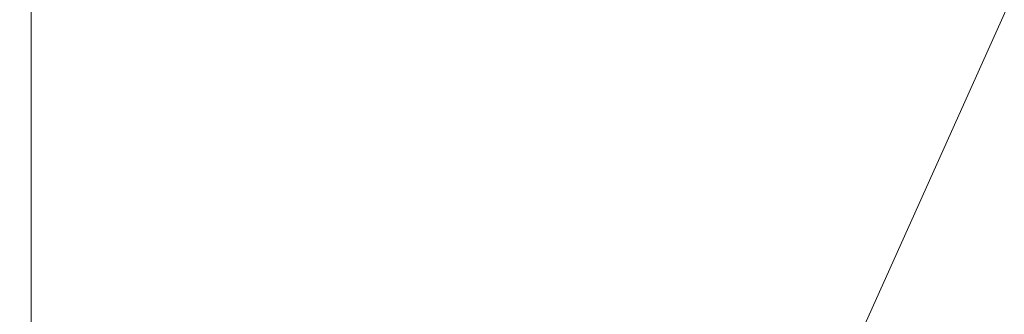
# Model space of a CAD drawing. Header units: millimetres. Extents: x -303 to 307, y -103 to 152400.
# Tile 48 of 156: x -8.6164 to -8.4635, y -41.8936 to -41.8479. Entities that reach past the tile are written whole.
import ezdxf

# ---------------------------------------------------------------- set-up
doc = ezdxf.new("R2010")
doc.units = ezdxf.units.MM
doc.layers.add('G-IMPT', color=8, linetype='Continuous')

# ---------------------------------------------------------------- blocks, each defined once
blk = doc.blocks.new('QST3190M - 3D View - _3D__dwg_Sensor Spout 190_STEP - SL021  43_2256_010Areator_STEP-564409-_3D_-16887-_3D_')
at = {"layer": 'G-IMPT', "lineweight": 5}
mesh = blk.add_polyface(dxfattribs=at)
corners = [(203.6606247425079, -41.68649529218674, 6.817661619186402), (203.7882513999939, -39.67270560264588, 6.66170956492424), (203.2769817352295, -39.71743851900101, 6.926168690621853), (204.4459147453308, -41.61779036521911, 6.973941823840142), (203.9621143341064, -41.66011608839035, 6.66170956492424), (204.1191178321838, -41.64638146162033, -7.260279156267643), (203.8908069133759, -39.16182653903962, -7.032220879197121), (204.1082536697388, -41.6473307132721, -7.032220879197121), (203.9089925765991, -41.66476242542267, -7.036644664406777), (203.7010655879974, -39.17842708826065, -7.236353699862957), (203.9185123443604, -41.66393126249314, -7.236353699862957), (203.4043540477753, -41.70891398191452, -6.775607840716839), (203.6915458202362, -39.17925825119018, -7.036644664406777), (204.1004779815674, -41.64801199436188, 5.918809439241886), (203.9265968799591, -39.6606015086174, 5.918809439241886), (204.0895593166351, -41.64896578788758, 6.147961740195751), (203.8991276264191, -39.6630087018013, 6.495500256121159), (204.0730087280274, -41.65041464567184, 6.495500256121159), (204.3036269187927, -41.63023964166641, 5.813724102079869), (203.7077693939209, -41.68237127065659, -5.864073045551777), (203.3745048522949, -39.708904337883, -5.850273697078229), (203.7759701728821, -39.67378202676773, -5.707830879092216), (204.0048079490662, -41.65638266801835, -6.861213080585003), (203.2760915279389, -39.21560686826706, -6.59675395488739), (203.4935382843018, -41.70111104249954, -6.59675395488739), (204.2465083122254, -41.63523570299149, -6.705222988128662), (204.3128560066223, -39.62680996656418, -6.50982021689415), (204.0642883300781, -39.64855645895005, 5.62259523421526), (204.5191297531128, -41.61138632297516, 5.477264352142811), (204.0111665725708, -41.65582401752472, 5.740012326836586), (204.549923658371, -41.60869299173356, 4.89886181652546), (203.8922603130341, -39.66360822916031, 4.586629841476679), (204.0661232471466, -41.65101871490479, 4.586629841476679), (204.2940163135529, -41.63107988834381, 1.763855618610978), (204.0926477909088, -39.64607659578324, 2.340546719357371), (204.2665288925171, -41.63348253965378, 2.340546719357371), (203.5562524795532, -41.69562445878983, 2.595451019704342), (203.382371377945, -39.70821851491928, 2.595451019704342), (203.8936410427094, -39.66348559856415, 2.33099217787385), (203.4373280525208, -39.70340867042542, 1.442068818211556), (203.611209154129, -41.69081915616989, 1.442068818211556), (203.679228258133, -39.68224353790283, 1.598184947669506), (204.0675221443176, -41.65089608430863, 2.33099217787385), (203.9211284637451, -39.66108294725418, 1.754301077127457), (204.0949913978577, -41.64849343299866, 1.754301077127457), (203.39710521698, -39.70692862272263, -2.586971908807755), (203.8090350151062, -41.67351007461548, -2.710106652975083), (203.6351720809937, -39.686099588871, -2.710106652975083), (204.2928354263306, -41.63118435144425, -2.397874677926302), (204.1189543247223, -39.64377386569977, -2.397874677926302), (204.0509897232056, -41.65234040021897, -2.553961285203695), (204.0914850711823, -39.64617651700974, -1.821183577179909), (204.2653480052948, -41.63358700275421, -1.821183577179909), (203.7540965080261, -41.67831537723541, -1.556724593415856), (203.6878578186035, -39.68148958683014, 3.505916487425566), (203.6200385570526, -41.69004249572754, 3.349926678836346), (203.4461574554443, -39.702636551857, 3.349926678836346), (203.7177796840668, -41.68149468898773, -2.887891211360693), (203.5438985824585, -39.69408420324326, -2.887891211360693), (203.5713860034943, -39.69168155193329, -3.464582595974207), (204.0436137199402, -39.65036866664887, -3.596351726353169), (203.944473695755, -41.66166032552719, -3.455134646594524), (204.4555253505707, -41.61695011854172, -3.719486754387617), (204.1988186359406, -41.63940968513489, 3.83801830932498), (204.0249375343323, -39.65199919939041, 3.83801830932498), (204.1877364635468, -41.64037710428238, 4.070327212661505), (203.9972684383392, -39.65442001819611, 4.418907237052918), (204.1711313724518, -41.64183050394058, 4.418907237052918), (204.4047653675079, -41.62138752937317, 3.731486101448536), (203.8530003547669, -41.66966310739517, -3.632812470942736), (204.190388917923, -39.63752424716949, -3.897271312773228), (204.3642700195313, -41.62493473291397, -3.897271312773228), (203.7464298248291, -41.67898757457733, 0.6971478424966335), (203.5725487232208, -39.69157708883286, 0.6971478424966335), (203.5450794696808, -39.69398428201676, 1.273838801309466), (204.0200323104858, -39.65243067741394, -0.3217868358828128), (204.0068790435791, -41.65620099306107, -0.5613865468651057), (204.1939134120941, -41.63983662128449, -0.3217868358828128), (204.1664441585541, -41.64223927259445, 0.2549042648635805), (203.886864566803, -39.66408058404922, -0.6455015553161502), (204.3016648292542, -41.63041223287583, -0.4900168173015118), (204.1991456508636, -41.94052684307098, -7.466657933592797), (202.5517171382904, -39.78088849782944, -7.182427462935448), (204.1037117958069, -39.64510917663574, -7.475846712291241), (203.5465692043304, -41.99761819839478, 7.353141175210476), (204.1742925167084, -39.63893222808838, 7.428435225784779), (203.3432385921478, -39.71164308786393, 7.37477639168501), (203.4332221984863, -41.2044798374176, 9.142632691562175), (205.2877056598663, -40.23917720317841, 9.235015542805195), (203.363495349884, -40.40752176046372, 9.142632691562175), (204.4040568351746, -42.1109515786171, 7.351056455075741), (203.2660267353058, -39.71839685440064, 7.156099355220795), (203.7419606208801, -39.67675695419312, 7.22511937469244), (204.0632164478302, -39.64865183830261, 7.271708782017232)]
mesh.append_faces([[corners[k] for k in face] for face in [(0, 1, 2), (3, 1, 4), (5, 6, 7), (8, 9, 10), (11, 12, 8), (13, 14, 15), (15, 16, 17), (18, 14, 13), (19, 20, 21), (22, 23, 24), (22, 25, 26), (27, 28, 29), (30, 31, 32), (33, 34, 35), (36, 37, 38), (39, 40, 41), (42, 43, 44), (45, 46, 47), (48, 49, 50), (51, 52, 53), (54, 55, 56), (57, 58, 59), (60, 61, 62), (63, 64, 65), (65, 66, 67), (68, 64, 63), (69, 70, 71), (72, 73, 74), (75, 76, 77), (78, 75, 77), (79, 80, 76), (81, 82, 83), (84, 85, 86), (87, 88, 89), (90, 91, 92), (90, 92, 93)]])
mesh = blk.add_polyface(dxfattribs=at)
corners = [(200.521626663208, -41.96111969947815, 3.490174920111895), (201.0328963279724, -41.91639132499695, 3.225716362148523), (201.1241516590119, -41.9084067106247, 3.403500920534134), (200.7216144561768, -41.94362440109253, 4.56792725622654), (200.8293658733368, -41.93419547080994, 4.399697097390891), (200.9615525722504, -41.92263185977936, 4.722780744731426), (201.071266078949, -41.91303488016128, 4.555813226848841), (200.9340833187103, -41.92503451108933, 5.299471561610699), (200.9173873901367, -41.92649699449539, -4.816041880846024), (201.0074073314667, -41.9186213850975, -4.637615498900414), (200.9799199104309, -41.92102403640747, -4.060924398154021), (201.0816397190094, -41.91212650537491, -6.136643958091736), (200.9723258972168, -41.92168715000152, -5.96942408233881), (200.5518028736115, -41.95848087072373, -5.868721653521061), (200.6831538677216, -41.94698992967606, -1.99316731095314), (200.882160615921, -41.92957638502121, -1.983612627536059), (201.0151285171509, -41.91794464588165, -1.660024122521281), (200.7194525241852, -41.94381061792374, -0.6620006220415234), (201.3219956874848, -41.89109762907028, -0.7486747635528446), (200.8107260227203, -41.93582600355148, -0.4842158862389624), (201.1591240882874, -41.90534548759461, 0.5762024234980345), (200.6745606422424, -41.94773933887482, 0.2634651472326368), (200.7832386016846, -41.93823319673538, 0.09247520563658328), (200.7808949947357, -41.93843758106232, -4.070012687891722), (200.8082007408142, -41.93604855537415, -4.643096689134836), (200.9874594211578, -42.42227432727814, 6.140394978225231), (200.5079828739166, -41.96231421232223, 5.835926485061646), (200.7264288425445, -39.43867192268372, 6.140394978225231), (200.612246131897, -41.45128072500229, -8.22253987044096), (201.6913045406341, -41.35687787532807, -7.704478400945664), (200.4940302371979, -41.46162257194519, -7.09462338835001), (200.4335869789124, -41.96882271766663, -5.128274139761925), (200.7435062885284, -39.93908650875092, -4.816041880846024), (200.6324302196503, -39.94880611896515, 4.50609787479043), (200.4777703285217, -41.9649575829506, 4.410548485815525), (200.6069593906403, -39.9510361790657, -4.068908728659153), (201.0603655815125, -41.91398867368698, 2.64902526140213), (200.8864844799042, -39.9265781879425, 2.64902526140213), (200.8185198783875, -41.9351447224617, 2.492938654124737), (200.4027022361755, -39.96890391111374, 2.33679314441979), (200.5765833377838, -41.95631439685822, 2.33679314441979), (200.8643383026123, -39.92851756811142, 3.113876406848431), (200.4136027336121, -39.96795011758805, 4.243581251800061), (200.5874838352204, -41.95536060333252, 4.243581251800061), (200.4410719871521, -39.96554746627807, 3.666890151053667), (200.6149530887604, -41.95295341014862, 3.666890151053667), (200.5367420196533, -39.95717679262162, -2.569858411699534), (200.7106231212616, -41.94458727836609, -2.569858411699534), (200.6250360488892, -39.94945106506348, -0.2364667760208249), (200.5232435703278, -39.95835767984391, 1.900049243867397), (200.6843347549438, -41.94688546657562, 2.16856298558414), (200.7116041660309, -41.94450098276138, 1.596069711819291), (200.8072196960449, -39.9335136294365, 1.456670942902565), (201.2265981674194, -41.89944559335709, 1.329685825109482), (200.9262712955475, -41.92572033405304, 2.324708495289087), (200.5104536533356, -39.95947952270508, 2.16856298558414), (200.619513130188, -41.95255826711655, 1.4187130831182), (200.9577373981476, -39.92034673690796, 1.153826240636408), (201.1372322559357, -41.90726215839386, 1.035922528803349), (200.5006795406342, -39.96033339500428, 0.2634651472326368), (200.6005280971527, -39.95159482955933, -1.815382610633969), (200.774409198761, -41.9390053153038, -1.815382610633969), (201.1228799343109, -41.90851571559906, -1.82825413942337), (200.7082795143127, -39.94217044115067, -1.983612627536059), (200.9096298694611, -41.92717373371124, -2.560303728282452), (200.3210938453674, -39.97604373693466, -6.074817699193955), (201.8327929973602, -42.14755454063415, -6.837583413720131), (200.7584218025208, -42.24154862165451, -6.240358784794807), (199.7800294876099, -40.72103369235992, 7.780637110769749), (201.3585668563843, -42.38980901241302, 8.531092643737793), (201.2714173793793, -41.39361255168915, 8.531092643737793), (201.6275911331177, -41.36245075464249, 7.677983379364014), (200.4352583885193, -42.4705862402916, 7.002573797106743), (200.2177934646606, -39.98508206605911, 7.002573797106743)]
mesh.append_faces([[corners[k] for k in face] for face in [(0, 1, 2), (3, 4, 5), (5, 4, 6), (7, 5, 6), (8, 9, 10), (11, 12, 13), (14, 15, 16), (17, 18, 19), (20, 21, 22), (23, 24, 8), (23, 8, 10), (25, 26, 27), (28, 29, 30), (31, 32, 8), (33, 34, 3), (33, 3, 5), (35, 24, 23), (36, 37, 38), (38, 39, 40), (0, 41, 1), (33, 6, 4), (42, 4, 43), (2, 44, 45), (14, 46, 47), (48, 22, 19), (49, 50, 51), (52, 51, 53), (54, 50, 55), (56, 57, 58), (20, 59, 21), (16, 60, 61), (62, 15, 63), (64, 63, 15), (65, 66, 67), (68, 69, 70), (71, 72, 73)]])
mesh = blk.add_polyface(dxfattribs=at)
corners = [(200.3591184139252, -42.47054082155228, 5.751765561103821), (200.3336112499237, -42.27871477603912, 5.933984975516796), (200.0995775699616, -39.49351505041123, 5.733423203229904), (199.9331451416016, -40.00998516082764, 5.597891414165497), (200.1746093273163, -42.47668597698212, 5.614315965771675), (200.2343803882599, -41.98624988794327, -5.133755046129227), (200.0845893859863, -39.99673651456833, -5.639010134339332), (200.2584523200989, -41.98414700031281, -5.639010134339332), (200.4609835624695, -41.96642460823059, -5.703332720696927), (200.2871932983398, -39.97900958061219, -5.704964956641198), (200.4335869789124, -41.96882271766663, -5.128274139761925), (200.9723258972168, -41.92168715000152, -5.96942408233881), (200.4158373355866, -41.97037603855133, 3.659667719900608), (200.2419562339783, -39.98297009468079, 3.659667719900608), (200.172029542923, -41.99170467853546, 3.502318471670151), (200.2198100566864, -39.98490493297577, 4.124518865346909), (200.3883499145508, -41.9727786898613, 4.236358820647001), (199.8770802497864, -42.01751160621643, 4.500817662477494), (200.0408965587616, -40.00055623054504, 5.42966210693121), (200.4228136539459, -41.96976742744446, 5.563930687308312), (200.1828755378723, -41.9907554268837, 5.409077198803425), (200.8082007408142, -41.93604855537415, -4.643096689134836), (200.1505373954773, -39.99096833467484, -4.955328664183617), (200.3244003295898, -41.97837427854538, -4.955328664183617), (200.269443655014, -41.98318412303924, -3.801946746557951), (200.6069593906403, -39.9510361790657, -4.068908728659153), (200.7808949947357, -41.93843758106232, -4.070012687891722), (200.5143959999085, -41.96175101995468, 1.588643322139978), (199.8567326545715, -40.01667079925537, 1.276411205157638), (200.0306137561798, -42.00408128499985, 1.276411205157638), (200.4869267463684, -41.96415821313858, 2.165334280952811), (200.3405148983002, -39.97434507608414, 1.588643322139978), (199.8914325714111, -40.01363682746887, 2.601252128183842), (200.0653136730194, -42.00104277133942, 2.601252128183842), (200.5765833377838, -41.95631439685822, 2.33679314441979), (200.279780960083, -41.9822802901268, 3.334088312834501), (200.3477455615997, -39.9737137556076, 3.490174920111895), (200.521626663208, -41.96111969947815, 3.490174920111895), (200.6149530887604, -41.95295341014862, 3.666890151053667), (200.4136027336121, -39.96795011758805, 4.243581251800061), (200.5874838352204, -41.95536060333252, 4.243581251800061), (200.329923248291, -41.9778928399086, -3.04575993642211), (200.6398425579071, -39.94815663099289, -2.733527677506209), (200.8137236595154, -41.93556711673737, -2.733527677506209), (200.3574106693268, -41.97549018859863, -3.622451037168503), (200.1560603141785, -39.99048235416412, -3.04575993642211), (200.8686803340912, -41.9307572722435, -3.886909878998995), (200.1835295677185, -39.98807970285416, -3.622451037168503), (200.7106231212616, -41.94458727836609, -2.569858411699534), (200.0529597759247, -39.99950251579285, -2.882090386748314), (200.226840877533, -41.98691300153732, -2.882090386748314), (200.1718842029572, -41.99171830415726, -1.728708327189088), (200.5092727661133, -39.95957944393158, -1.99316731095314), (200.6831538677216, -41.94698992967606, -1.99316731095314), (200.1349315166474, -41.99495211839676, 1.105975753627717), (200.4456320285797, -39.96514778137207, 1.4187130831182), (200.619513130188, -41.95255826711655, 1.4187130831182), (199.9768016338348, -40.00616544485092, 0.7756344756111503), (200.2669910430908, -41.98339759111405, 0.4742835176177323), (200.6745606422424, -41.94773933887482, 0.2634651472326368), (200.5006795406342, -39.96033339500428, 0.2634651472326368), (200.0736888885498, -42.00031152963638, 0.3492837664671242), (200.4110774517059, -39.96817266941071, 0.08482478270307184), (200.5849403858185, -41.95557861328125, 0.08482478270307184), (200.3679841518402, -41.97456364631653, -0.6496236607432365), (200.6124278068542, -41.95317596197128, -0.4918662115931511), (200.438546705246, -39.96577001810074, -0.4918662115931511), (199.9547644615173, -40.00809574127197, -0.8040983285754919), (200.1286273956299, -41.99550168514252, -0.8040983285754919), (200.774409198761, -41.9390053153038, -1.815382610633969), (200.089276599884, -39.99632774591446, -1.550923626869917), (200.2631395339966, -41.98373368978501, -1.550923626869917), (200.4763895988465, -41.96508021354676, -0.8188741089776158), (200.2356702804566, -41.9861408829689, -0.9742326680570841), (200.0617891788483, -39.99873039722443, -0.9742326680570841), (200.5455895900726, -39.9564046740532, -0.6620006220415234), (200.7194525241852, -41.94381061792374, -0.6620006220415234), (200.0708365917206, -39.99794011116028, -5.842912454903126), (200.5324181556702, -42.26132394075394, -6.060519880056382), (199.7960168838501, -42.32575042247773, -5.474526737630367), (200.3210938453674, -39.97604373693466, -6.074817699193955), (200.7584218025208, -42.24154862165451, -6.240358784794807), (200.1335871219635, -39.99244898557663, 5.933984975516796), (200.8749844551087, -42.30083824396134, 6.295305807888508), (199.9369058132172, -42.51418823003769, 7.780637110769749), (201.3585668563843, -42.38980901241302, 8.531092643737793), (199.7800294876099, -40.72103369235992, 7.780637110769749)]
mesh.append_faces([[corners[k] for k in face] for face in [(0, 1, 2), (0, 3, 4), (5, 6, 7), (8, 9, 10), (11, 9, 8), (12, 13, 14), (15, 12, 16), (17, 15, 16), (18, 19, 20), (21, 22, 23), (24, 25, 26), (27, 28, 29), (30, 31, 27), (32, 33, 34), (35, 36, 37), (38, 39, 40), (41, 42, 43), (44, 45, 41), (46, 47, 44), (48, 49, 50), (51, 52, 53), (54, 55, 56), (57, 54, 58), (58, 59, 60), (61, 62, 63), (64, 65, 66), (64, 67, 68), (63, 66, 65), (69, 70, 71), (72, 73, 74), (72, 75, 76), (71, 74, 73), (77, 78, 79), (80, 81, 78), (82, 1, 83), (84, 85, 86)]])
mesh = blk.add_polyface(dxfattribs=at)
corners = [(203.9028337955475, -40.36033623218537, -8.455987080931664), (206.1633244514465, -40.16256941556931, -9.142632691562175), (204.2391141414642, -40.33091851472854, -9.235015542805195), (205.8472826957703, -40.99327815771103, -8.2625214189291), (203.8599766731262, -39.66643327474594, -8.281893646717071), (204.505849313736, -41.110635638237, -8.31851477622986), (204.6501173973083, -41.59992263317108, 6.984447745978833), (204.4762544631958, -39.61251668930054, 6.984447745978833), (204.4614116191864, -39.61381566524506, 7.29597544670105), (204.43103556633, -41.61909388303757, 7.286277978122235), (204.2571544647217, -39.6316833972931, 7.286277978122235), (204.2720336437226, -39.63037987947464, 6.973941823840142), (204.3542597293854, -41.62580677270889, -6.873452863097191), (204.2428566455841, -39.63293241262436, -6.833131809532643), (204.4181729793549, -39.61759904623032, -6.71998862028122), (204.6654507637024, -39.59596155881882, 6.661592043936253), (204.556790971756, -41.60808892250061, 6.80773251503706), (204.3829098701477, -39.62068297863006, 6.80773251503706), (204.3036269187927, -41.63023964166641, 5.813724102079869), (204.4378665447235, -39.6158731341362, 5.654350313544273), (203.9265968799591, -39.6606015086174, 5.918809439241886), (204.4840119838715, -39.61183540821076, -5.966582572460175), (204.6578930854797, -41.59924589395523, -5.966582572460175), (204.4992000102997, -39.61050918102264, -6.285262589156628), (204.4611209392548, -41.61645959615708, -5.972289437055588), (204.2872398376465, -39.6290491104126, -5.972289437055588), (204.3128560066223, -39.62680996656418, -6.50982021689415), (204.3638339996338, -39.62234984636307, 5.154906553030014), (204.3760425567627, -39.62128250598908, 4.89886181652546), (204.549923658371, -41.60869299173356, 4.89886181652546), (204.5191297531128, -41.61138632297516, 5.477264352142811), (204.3485733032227, -39.62368515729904, 5.475553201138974), (204.0642883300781, -39.64855645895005, 5.62259523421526), (203.8922603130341, -39.66360822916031, 4.586629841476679), (204.0889597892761, -39.6463990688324, -5.644728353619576), (204.5544473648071, -41.60829330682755, -5.795574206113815), (204.3805844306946, -39.620887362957, -5.795574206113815), (204.334348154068, -39.62492963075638, 2.496536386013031), (204.5764482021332, -39.603750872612, 2.652778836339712), (204.7503293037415, -41.59115681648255, 2.652778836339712), (204.2665288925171, -41.63348253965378, 2.340546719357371), (204.0926477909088, -39.64607659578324, 2.340546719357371), (204.1201352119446, -39.64366940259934, 1.763855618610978), (204.8052678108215, -41.58635151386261, 1.499396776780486), (204.631404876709, -39.59894102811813, 1.499396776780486), (204.2904918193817, -39.62876751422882, -1.811628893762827), (204.5333549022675, -39.60752062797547, -1.654881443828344), (204.6533693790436, -41.59964103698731, -1.57076650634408), (204.3179610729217, -39.62636486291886, -2.38831999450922), (204.49184217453, -41.6137708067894, -2.38831999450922), (204.2266149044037, -39.63435401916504, 2.664766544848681), (204.6425778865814, -41.60058574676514, 2.821008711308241), (204.4686967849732, -39.61317526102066, 2.821008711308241), (204.4466414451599, -39.61510555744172, 3.283993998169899), (204.4005868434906, -41.62175542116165, -2.566104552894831), (204.2267057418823, -39.63434947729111, -2.566104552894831), (204.7379754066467, -39.58961656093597, -2.830563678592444), (204.0436137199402, -39.65036866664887, -3.596351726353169), (204.4555253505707, -41.61695011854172, -3.719486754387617), (204.2816624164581, -39.62953963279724, -3.719486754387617), (204.4047653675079, -41.62138752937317, 3.731486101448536), (204.5324828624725, -39.60759329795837, 3.575484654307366), (204.0249375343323, -39.65199919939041, 3.83801830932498), (204.3642700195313, -41.62493473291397, -3.897271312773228), (204.190388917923, -39.63752424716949, -3.897271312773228), (204.2178763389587, -39.63512159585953, -4.473962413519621), (204.4022037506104, -39.6189934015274, -4.156230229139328), (204.3894138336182, -39.62011524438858, -3.887716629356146), (204.5632767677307, -41.60752118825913, -3.887716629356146), (204.5907641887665, -41.60511853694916, -4.464407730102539), (204.4168830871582, -39.61770805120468, -4.464407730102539), (204.0288617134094, -39.65165401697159, 1.586071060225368), (204.5401313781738, -39.60692564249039, 1.321612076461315), (204.2027428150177, -41.63906450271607, 1.586071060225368), (204.0838183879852, -39.64684871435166, 0.4326888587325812), (204.2576994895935, -41.6342546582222, 0.4326888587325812), (204.3257185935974, -39.62568358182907, 0.5888049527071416), (204.5676187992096, -39.60452299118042, 0.7449210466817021), (204.4995996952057, -41.61309406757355, 0.5888049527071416), (204.1827404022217, -39.63819190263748, -1.643398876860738), (204.35662150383, -41.62560238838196, -1.643398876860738), (204.4256216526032, -39.61694501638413, -1.486651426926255), (204.3016648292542, -41.63041223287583, -0.4900168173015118), (204.1277837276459, -39.64300174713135, -0.4900168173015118), (204.6390533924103, -39.59827337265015, -0.754475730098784), (204.4334700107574, -39.61625919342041, 0.4205750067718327), (204.6073511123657, -41.60366513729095, 0.4205750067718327), (204.1915698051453, -39.63741978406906, 0.2644589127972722), (204.219057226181, -39.6350171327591, -0.3122321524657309), (204.3929201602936, -41.62242761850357, -0.3122321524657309), (203.4332221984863, -41.2044798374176, 9.142632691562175), (205.1967955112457, -41.05018783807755, 9.24279406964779), (205.2877056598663, -40.23917720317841, 9.235015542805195), (204.4040568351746, -42.1109515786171, 7.351056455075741), (204.0632164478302, -39.64865183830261, 7.271708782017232)]
mesh.append_faces([[corners[k] for k in face] for face in [(0, 1, 2), (3, 4, 5), (6, 7, 8), (9, 10, 11), (12, 13, 14), (15, 16, 17), (18, 19, 20), (21, 22, 23), (24, 25, 26), (27, 28, 29), (27, 30, 31), (32, 31, 30), (28, 33, 29), (34, 35, 36), (37, 38, 39), (37, 40, 41), (42, 43, 44), (45, 46, 47), (48, 45, 49), (50, 51, 52), (52, 51, 53), (54, 55, 56), (57, 58, 59), (60, 61, 62), (63, 64, 65), (66, 67, 68), (66, 69, 70), (71, 72, 73), (74, 75, 76), (77, 76, 78), (79, 80, 81), (82, 83, 84), (85, 86, 87), (88, 87, 89), (90, 91, 92), (93, 94, 10)]])
mesh = blk.add_polyface(dxfattribs=at)
corners = [(204.7151933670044, -41.59423166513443, 5.483342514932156), (205.0955298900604, -41.56095335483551, 5.966582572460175), (204.6117476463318, -41.60328361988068, 5.654350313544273), (204.5920359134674, -41.60500499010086, -6.71998862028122), (205.3075263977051, -41.54240888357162, -6.973941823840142), (204.6853805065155, -41.59683870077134, -6.543273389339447), (204.9405066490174, -41.57451993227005, 0.754475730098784), (204.9130192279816, -41.57692258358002, 1.331166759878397), (204.7140124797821, -41.59433612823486, 1.321612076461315), (204.69748005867, -41.59578044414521, -3.56334110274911), (204.8052314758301, -41.58635605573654, -3.731571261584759), (204.9393257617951, -41.57462439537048, -3.407254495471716), (205.0394104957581, -41.56586312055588, -1.321612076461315), (204.8404037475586, -41.58327666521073, -1.331166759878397), (204.6533693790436, -41.59964103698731, -1.57076650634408), (204.904189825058, -41.57769470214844, -0.5766910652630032), (204.8129344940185, -41.58567931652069, -0.754475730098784), (204.6150904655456, -41.60298839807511, 3.397699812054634), (205.1901462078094, -41.55267806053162, 3.887716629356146), (204.7063639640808, -41.59500378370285, 3.575484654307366), (204.505849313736, -41.110635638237, -8.31851477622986), (204.5566274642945, -42.1100114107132, -9.24279406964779), (204.4694779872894, -41.11381949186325, -9.24279406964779), (204.592998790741, -42.10683209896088, -8.31851477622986), (203.8599766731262, -39.66643327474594, -8.281893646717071), (203.8189908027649, -41.17072917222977, 8.2625214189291), (205.1604241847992, -41.05336714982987, 8.31851477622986), (205.1967955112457, -41.05018783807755, 9.24279406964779), (204.43103556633, -41.61909388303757, 7.286277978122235), (204.2720336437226, -39.63037987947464, 6.973941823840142), (204.4459147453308, -41.61779036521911, 6.973941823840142), (204.1082536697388, -41.6473307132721, -7.032220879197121), (204.2428566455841, -39.63293241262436, -6.833131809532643), (204.3542597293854, -41.62580677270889, -6.873452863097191), (204.4181729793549, -39.61759904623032, -6.71998862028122), (204.0730087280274, -41.65041464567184, 6.495500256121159), (204.3829098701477, -39.62068297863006, 6.80773251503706), (204.556790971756, -41.60808892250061, 6.80773251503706), (204.3036269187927, -41.63023964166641, 5.813724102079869), (204.4378665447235, -39.6158731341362, 5.654350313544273), (204.4611209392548, -41.61645959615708, -5.972289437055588), (204.3128560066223, -39.62680996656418, -6.50982021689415), (204.4885901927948, -41.61405694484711, -6.548980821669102), (203.9498512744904, -41.66118797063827, -5.707830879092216), (204.2872398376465, -39.6290491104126, -5.972289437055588), (204.2465083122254, -41.63523570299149, -6.705222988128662), (204.0157084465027, -41.65542887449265, -4.95442426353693), (204.3256277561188, -39.62569266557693, -4.64219257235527), (204.4994906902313, -41.61310315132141, -4.64219257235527), (204.0889597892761, -39.6463990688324, -5.644728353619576), (204.043159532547, -41.65302622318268, -5.530649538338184), (204.5544473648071, -41.60829330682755, -5.795574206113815), (204.334348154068, -39.62492963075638, 2.496536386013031), (204.7503293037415, -41.59115681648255, 2.652778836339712), (204.2665288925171, -41.63348253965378, 2.340546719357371), (204.1201352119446, -39.64366940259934, 1.763855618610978), (204.2940163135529, -41.63107988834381, 1.763855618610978), (204.8052678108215, -41.58635151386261, 1.499396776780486), (204.2653480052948, -41.63358700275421, -1.821183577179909), (204.1189543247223, -39.64377386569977, -2.397874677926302), (204.2928354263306, -41.63118435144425, -2.397874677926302), (204.49184217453, -41.6137708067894, -2.38831999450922), (204.2904918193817, -39.62876751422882, -1.811628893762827), (204.46437292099, -41.61617345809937, -1.811628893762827), (204.2266149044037, -39.63435401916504, 2.664766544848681), (204.1587774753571, -41.64291146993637, 2.508776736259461), (204.6425778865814, -41.60058574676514, 2.821008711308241), (204.1038208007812, -41.64771677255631, 3.662158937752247), (204.4466414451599, -39.61510555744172, 3.283993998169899), (204.1587229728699, -41.64291601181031, -2.722191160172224), (204.2267057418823, -39.63434947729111, -2.566104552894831), (204.4005868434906, -41.62175542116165, -2.566104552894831), (204.1711313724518, -41.64183050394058, 4.418907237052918), (204.4775261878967, -39.61240314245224, 4.728866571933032), (204.651407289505, -41.59981362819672, 4.728866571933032), (204.3642700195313, -41.62493473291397, -3.897271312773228), (204.2178763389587, -39.63512159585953, -4.473962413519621), (204.391757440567, -41.62252753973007, -4.473962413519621), (204.3257185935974, -39.62568358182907, 0.5888049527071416), (204.2576994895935, -41.6342546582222, 0.4326888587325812), (204.4995996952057, -41.61309406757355, 0.5888049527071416), (204.1915698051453, -39.63741978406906, 0.2644589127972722), (204.6073511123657, -41.60366513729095, 0.4205750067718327), (204.3654509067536, -41.62483026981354, 0.2644589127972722), (204.3929201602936, -41.62242761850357, -0.3122321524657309), (204.1991456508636, -41.94052684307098, -7.466657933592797), (204.1037117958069, -39.64510917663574, -7.475846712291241), (205.4271593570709, -41.83308881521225, -7.481510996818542), (205.3098336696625, -41.84335345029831, 7.470247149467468), (204.1742925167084, -39.63893222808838, 7.428435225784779), (204.3854533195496, -41.99371218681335, 7.469179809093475), (204.2391141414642, -40.33091851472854, -9.235015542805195), (204.3959904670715, -42.12406851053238, -9.235015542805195), (204.2571544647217, -39.6316833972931, 7.286277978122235), (204.4040568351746, -42.1109515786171, 7.351056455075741)]
mesh.append_faces([[corners[k] for k in face] for face in [(0, 1, 2), (3, 4, 5), (6, 7, 8), (9, 10, 11), (12, 13, 14), (15, 16, 13), (17, 18, 19), (20, 21, 22), (23, 20, 24), (25, 26, 27), (28, 29, 30), (31, 32, 33), (33, 34, 3), (35, 36, 37), (38, 2, 39), (40, 41, 42), (43, 44, 40), (45, 42, 41), (46, 47, 48), (49, 50, 51), (52, 53, 54), (55, 56, 57), (58, 59, 60), (61, 62, 63), (64, 65, 66), (67, 68, 17), (69, 70, 71), (72, 73, 74), (75, 76, 77), (78, 79, 80), (81, 82, 83), (84, 81, 83), (85, 86, 87), (88, 89, 90), (91, 22, 92), (93, 28, 94)]])
mesh = blk.add_polyface(dxfattribs=at)
corners = [(202.3610311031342, -40.45162789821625, 8.626320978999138), (203.6986129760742, -40.33977971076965, 8.648079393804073), (203.6686184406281, -40.33722717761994, 8.888830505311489), (202.0499309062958, -40.5224447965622, -8.051747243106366), (203.9028337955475, -40.36033623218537, -8.455987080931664), (204.2391141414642, -40.33091851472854, -9.235015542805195), (203.4508628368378, -41.70484446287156, 6.926168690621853), (203.2769817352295, -39.71743851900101, 6.926168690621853), (203.2660267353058, -39.71839685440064, 7.156099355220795), (203.4212861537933, -39.70481210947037, 6.626532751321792), (203.3615514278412, -41.71266102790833, 6.747371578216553), (203.1876703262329, -39.72525054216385, 6.747371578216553), (203.1477563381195, -39.72874324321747, 5.418072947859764), (203.1752255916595, -39.7263405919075, 4.841382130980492), (203.3216374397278, -41.71615372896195, 5.418072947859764), (202.9327440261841, -39.74755568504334, 4.68488703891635), (203.3491066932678, -41.71374653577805, 4.841382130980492), (203.3535032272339, -39.71074379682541, 5.427780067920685), (203.8373036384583, -39.66841807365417, 5.740012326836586), (203.5273843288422, -41.69814974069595, 5.427780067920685), (203.5441892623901, -41.69668271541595, 5.075126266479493), (203.3809906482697, -39.70833660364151, 4.851088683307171), (203.6000179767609, -41.69179565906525, -5.695843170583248), (203.6701808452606, -39.68303836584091, -5.538338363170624), (203.3745048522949, -39.708904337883, -5.850273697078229), (203.1294798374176, -39.73034198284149, -4.698450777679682), (203.6428205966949, -39.68543193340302, -4.963979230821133), (203.3033609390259, -41.71775246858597, -4.698450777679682), (203.1404893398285, -39.72937910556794, 2.439334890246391), (203.382371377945, -39.70821851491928, 2.595451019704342), (203.5562524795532, -41.69562445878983, 2.595451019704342), (203.611209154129, -41.69081915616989, 1.442068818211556), (203.4373280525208, -39.70340867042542, 1.442068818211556), (202.9260583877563, -39.74813704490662, 1.706527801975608), (203.5474230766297, -41.69639657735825, 0.6875931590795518), (203.3460727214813, -39.71139328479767, 1.264284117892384), (203.3735419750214, -39.7089906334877, 0.6875931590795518), (203.1326228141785, -39.73006492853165, 0.5321083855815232), (203.3065039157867, -41.71747541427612, 0.5321083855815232), (202.9337250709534, -39.74746938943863, -0.5473446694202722), (203.4449947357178, -39.70274101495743, -0.8118036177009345), (203.1075880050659, -41.7348798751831, -0.5473446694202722), (203.4044812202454, -41.70890489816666, -1.544581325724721), (203.4724639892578, -39.70033382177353, -1.388494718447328), (202.9886817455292, -39.74265954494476, -1.700726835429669), (203.6188576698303, -41.69014695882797, -0.8118036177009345), (203.2702960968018, -41.72064110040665, -1.868956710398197), (203.1239024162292, -39.73083250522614, -2.44564781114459), (203.1092230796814, -39.73211331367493, -2.13747045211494), (203.0964149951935, -39.7332351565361, -1.868956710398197), (203.2977653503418, -41.71823844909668, -2.44564781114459), (203.39710521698, -39.70692862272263, -2.586971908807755), (203.5122326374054, -41.69947596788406, -1.71281120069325), (203.5802154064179, -39.69090943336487, -1.556724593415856), (203.6475078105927, -41.68763984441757, 2.773235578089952), (203.5744381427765, -39.69141358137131, 2.721092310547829), (203.4461574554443, -39.702636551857, 3.349926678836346), (203.2746199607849, -39.71764290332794, 2.763680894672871), (203.0327379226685, -39.73880803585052, 2.607565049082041), (203.206600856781, -41.72621397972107, 2.607565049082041), (203.2471507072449, -39.72004555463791, 3.340371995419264), (203.4210318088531, -41.70745604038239, 3.340371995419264), (203.7452489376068, -41.67908749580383, -3.464582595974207), (203.5713860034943, -39.69168155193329, -3.464582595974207), (203.0875855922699, -39.73400727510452, -3.776814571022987), (203.2065100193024, -41.72622306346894, -2.623432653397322), (203.0326289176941, -39.73881711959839, -2.623432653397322), (203.5438985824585, -39.69408420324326, -2.887891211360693), (203.0404954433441, -39.73812675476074, 4.516657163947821), (203.2861018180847, -39.716639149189, 4.675172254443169), (203.459982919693, -41.70404963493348, 4.675172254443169), (203.3411493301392, -39.7118247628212, 3.51992447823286), (203.5150304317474, -41.69923070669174, 3.51992447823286), (203.5801064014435, -39.69091851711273, 3.674146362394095), (203.1953370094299, -39.72457834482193, -3.945044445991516), (203.6791374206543, -39.6822526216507, -3.632812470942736), (203.3692181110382, -41.7119888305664, -3.945044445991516), (203.2110155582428, -39.72321124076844, -4.273986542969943), (203.3966873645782, -41.70958617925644, -4.52173554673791), (203.2228244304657, -39.72217569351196, -4.52173554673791), (203.4424512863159, -39.70295902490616, -4.635348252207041), (203.4812933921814, -39.69956170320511, 0.5193631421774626), (203.6551744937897, -41.68697218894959, 0.5193631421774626), (203.2403742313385, -39.72064054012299, 0.3638784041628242), (202.9975111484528, -39.74188742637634, 0.2071310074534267), (203.4142553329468, -41.70804648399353, 0.3638784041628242), (203.7101311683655, -41.68216234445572, -0.6340189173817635), (203.5362500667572, -39.69475640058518, -0.6340189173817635), (203.0249804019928, -39.73948477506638, -0.3695600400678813), (203.1736086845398, -42.09973769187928, 7.282199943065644), (203.3432385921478, -39.71164308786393, 7.37477639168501), (203.0089385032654, -39.74088821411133, 7.270329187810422)]
mesh.append_faces([[corners[k] for k in face] for face in [(0, 1, 2), (3, 4, 5), (6, 7, 8), (9, 10, 11), (12, 13, 14), (15, 16, 13), (17, 18, 19), (20, 21, 17), (22, 23, 24), (25, 26, 27), (28, 29, 30), (31, 32, 33), (34, 35, 36), (36, 37, 38), (39, 40, 41), (42, 43, 44), (45, 40, 43), (46, 47, 48), (46, 48, 49), (47, 50, 51), (52, 49, 53), (54, 55, 56), (57, 58, 59), (60, 57, 61), (62, 63, 64), (65, 66, 67), (68, 69, 70), (71, 72, 73), (74, 75, 76), (74, 76, 77), (77, 78, 79), (79, 78, 80), (81, 82, 83), (84, 83, 85), (86, 87, 88), (89, 90, 91)]])
mesh = blk.add_polyface(dxfattribs=at)
corners = [(205.2648327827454, -41.54614230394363, 6.548980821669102), (205.5069328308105, -41.52496354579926, 6.705222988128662), (205.3991814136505, -41.53439247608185, 6.873452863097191), (205.1613870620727, -41.55519425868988, 6.71998862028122), (205.2923202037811, -41.54373965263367, 5.972289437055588), (205.198975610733, -41.5519059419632, 5.795574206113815), (205.230986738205, -41.54910360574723, -5.475553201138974), (205.1416934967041, -41.55691562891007, -5.654350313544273), (205.7422564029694, -41.50437523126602, -5.740012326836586), (205.0107603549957, -41.56837023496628, -4.906651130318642), (205.2035174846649, -41.55150625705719, -4.89886181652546), (205.3976190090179, -41.53452419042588, -4.656496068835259), (205.1033055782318, -41.56027661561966, -6.984447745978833), (205.1181484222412, -41.55897763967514, -7.29597544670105), (205.3224055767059, -41.54110536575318, -7.286277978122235), (205.3075263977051, -41.54240888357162, -6.973941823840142), (205.6804324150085, -41.5097846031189, -6.495500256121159), (205.1966320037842, -41.55211032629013, -6.80773251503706), (204.9130192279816, -41.57692258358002, 1.331166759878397), (205.3968196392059, -41.53459686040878, 1.643398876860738), (205.4880749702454, -41.52661224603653, 1.821183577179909), (204.8492331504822, -41.5825045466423, 0.5766910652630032), (205.3605028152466, -41.53777163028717, 0.3122321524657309), (205.4517763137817, -41.52978701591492, 0.4900168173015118), (205.1020338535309, -41.56038562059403, -4.728866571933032), (205.2890682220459, -41.54402579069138, 1.811628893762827), (205.4768111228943, -41.52759783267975, 2.057690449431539), (205.2615808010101, -41.54642844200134, 2.38831999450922), (205.2538414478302, -41.5471051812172, -0.5888049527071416), (205.5869969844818, -41.51795997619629, -0.2549042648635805), (205.1460900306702, -41.55653411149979, -0.4205750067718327), (205.3879902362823, -41.5353689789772, -0.2644589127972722), (205.6496021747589, -41.51248247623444, -3.662158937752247), (205.1383325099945, -41.55721085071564, -3.397699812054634), (205.0470771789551, -41.56519546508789, -3.575484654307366), (205.5506801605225, -41.52113474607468, -1.586071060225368), (205.0394104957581, -41.56586312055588, -1.321612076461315), (204.9481551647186, -41.57384773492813, -1.499396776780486), (205.459424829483, -41.52911936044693, -1.763855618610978), (205.1108632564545, -41.55961350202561, -2.821008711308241), (205.3537263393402, -41.53836661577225, -2.664261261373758), (205.2459749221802, -41.54779100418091, -2.496031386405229), (204.6150904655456, -41.60298839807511, 3.397699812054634), (205.2978976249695, -41.54324913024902, 3.719486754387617), (205.6014219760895, -41.51669733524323, 3.787480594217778), (205.3891529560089, -41.53526451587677, 3.897271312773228), (205.3528542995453, -41.53844382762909, 2.566104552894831), (205.0512557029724, -41.56482757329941, 2.722106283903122), (205.3616837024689, -41.53767170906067, 4.473962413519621), (205.2539322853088, -41.54709609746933, 4.64219257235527), (204.9549134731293, -41.57325729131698, 4.796860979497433), (205.3777619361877, -41.53626372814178, 4.136685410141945), (205.1626769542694, -41.55508071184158, 4.464407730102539), (205.1901462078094, -41.55267806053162, 3.887716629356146), (205.5584740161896, -42.02236232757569, -7.262275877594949), (205.7631671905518, -42.00445371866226, 8.281893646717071), (205.4446001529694, -42.03232719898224, 9.235015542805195), (205.2475918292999, -42.04956361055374, 8.31851477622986), (205.2839631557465, -42.04637975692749, 9.24279406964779), (205.1604241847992, -41.05336714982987, 8.31851477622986), (205.6114686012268, -41.88645129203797, 7.454351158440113), (204.3854533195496, -41.99371218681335, 7.469179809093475), (205.6106692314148, -42.00538934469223, 7.336462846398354), (205.1967955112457, -41.05018783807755, 9.24279406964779), (205.4271593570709, -41.83308881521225, -7.481510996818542), (206.6410205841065, -41.72689071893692, -7.294222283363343), (204.4040568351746, -42.1109515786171, 7.351056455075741), (205.6343051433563, -41.51381778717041, 7.260279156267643), (205.8349287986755, -41.49626798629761, 7.236353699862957), (206.0288849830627, -41.98120840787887, 7.191653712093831)]
mesh.append_faces([[corners[k] for k in face] for face in [(0, 1, 2), (0, 2, 3), (4, 0, 3), (5, 4, 3), (6, 7, 8), (9, 10, 11), (12, 13, 14), (12, 14, 15), (15, 16, 17), (18, 19, 20), (21, 22, 23), (11, 24, 9), (25, 26, 27), (28, 29, 30), (29, 31, 30), (32, 33, 34), (35, 36, 37), (35, 37, 38), (39, 40, 41), (42, 43, 44), (42, 44, 45), (27, 46, 47), (48, 49, 50), (51, 48, 50), (45, 51, 52), (45, 52, 53), (54, 14, 13), (55, 56, 57), (57, 56, 58), (59, 57, 58), (60, 61, 62), (63, 58, 56), (64, 65, 54), (66, 67, 62), (62, 67, 68), (62, 68, 69)]])
mesh = blk.add_polyface(dxfattribs=at)
corners = [(201.5516691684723, -41.87100437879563, -3.569196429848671), (201.3524625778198, -41.88843154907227, -3.574677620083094), (200.8686803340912, -41.9307572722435, -3.886909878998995), (201.2593723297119, -41.89657512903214, 2.658579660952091), (201.0328963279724, -41.91639132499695, 3.225716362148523), (201.0603655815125, -41.91398867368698, 2.64902526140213), (200.8185198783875, -41.9351447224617, 2.492938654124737), (201.1241516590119, -41.9084067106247, 3.403500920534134), (201.2319030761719, -41.8989777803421, 3.235270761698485), (201.3670329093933, -41.88715982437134, 3.560248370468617), (201.0236672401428, -41.91719523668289, 5.478578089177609), (200.9340833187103, -41.92503451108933, 5.299471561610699), (201.071266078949, -41.91303488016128, 4.555813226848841), (201.3748812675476, -41.88646945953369, 5.467474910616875), (201.2671298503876, -41.89589838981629, 5.635704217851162), (201.1329810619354, -41.90763459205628, 5.311358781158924), (201.1604684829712, -41.90523194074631, 4.734667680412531), (201.0816397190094, -41.91212650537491, -6.136643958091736), (201.4561263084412, -41.87936142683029, -5.657191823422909), (200.9723258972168, -41.92168715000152, -5.96942408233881), (200.9173873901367, -41.92649699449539, -4.816041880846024), (201.5186769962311, -41.87388846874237, -4.902074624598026), (201.0074073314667, -41.9186213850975, -4.637615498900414), (200.8137236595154, -41.93556711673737, -2.733527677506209), (201.3249933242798, -41.89083420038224, -2.9979865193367), (201.4171751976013, -41.88276783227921, -2.822837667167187), (200.9096298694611, -41.92717373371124, -2.560303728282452), (200.7808949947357, -41.93843758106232, -4.070012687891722), (201.0151285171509, -41.91794464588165, -1.660024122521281), (200.882160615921, -41.92957638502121, -1.983612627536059), (201.1228799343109, -41.90851571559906, -1.82825413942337), (201.2582096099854, -41.89667959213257, -1.503150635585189), (201.3659428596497, -41.88725066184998, -1.671380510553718), (200.7194525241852, -41.94381061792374, -0.6620006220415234), (201.2307221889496, -41.89908224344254, -0.9264593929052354), (201.3219956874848, -41.89109762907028, -0.7486747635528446), (201.3582943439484, -41.8879228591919, 0.5824921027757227), (200.7832386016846, -41.93823319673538, 0.09247520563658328), (201.267039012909, -41.89590747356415, 0.4047072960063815), (200.619513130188, -41.95255826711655, 1.4187130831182), (201.1372322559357, -41.90726215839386, 1.035922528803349), (201.2265981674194, -41.89944559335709, 1.329685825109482), (201.1591240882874, -41.90534548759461, 0.5762024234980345), (200.9262712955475, -41.92572033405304, 2.324708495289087), (201.1681169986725, -41.90455974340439, 2.480795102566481), (200.9799199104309, -41.92102403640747, -4.060924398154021), (200.8863573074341, -42.43112189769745, -6.073949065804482), (202.1400053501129, -41.81953132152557, -6.758920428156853), (200.4352583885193, -42.4705862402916, 7.002573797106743), (201.7147406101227, -42.35864721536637, 7.677983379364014), (201.3585668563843, -42.38980901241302, 8.531092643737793), (201.2714173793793, -41.39361255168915, 8.531092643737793), (201.4293655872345, -42.38361389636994, -8.560531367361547), (201.7784721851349, -42.35306979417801, -7.704478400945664), (201.3422161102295, -41.38741743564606, -8.560531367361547), (202.0086361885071, -42.20165734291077, 6.898463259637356), (201.8580458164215, -42.14534264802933, 6.836524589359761), (200.8749844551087, -42.30083824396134, 6.295305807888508), (202.0648100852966, -42.31560841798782, 6.789366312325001), (200.9874594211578, -42.42227432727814, 6.140394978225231), (200.7584218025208, -42.24154862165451, -6.240358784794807), (201.8327929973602, -42.14755454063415, -6.837583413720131), (201.932096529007, -42.33963038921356, -6.655248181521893), (201.6275911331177, -41.36245075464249, 7.677983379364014), (201.4799802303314, -41.87727670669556, 6.367501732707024)]
mesh.append_faces([[corners[k] for k in face] for face in [(0, 1, 2), (3, 4, 5), (3, 5, 6), (7, 4, 3), (7, 3, 8), (9, 7, 8), (10, 11, 12), (13, 14, 15), (15, 14, 10), (16, 15, 10), (12, 16, 10), (17, 18, 19), (20, 21, 22), (23, 24, 25), (23, 25, 26), (0, 2, 27), (28, 29, 30), (28, 30, 31), (31, 30, 32), (33, 34, 35), (36, 37, 38), (39, 40, 41), (36, 42, 37), (40, 42, 36), (3, 43, 44), (27, 45, 0), (46, 47, 17), (48, 49, 50), (50, 49, 51), (52, 53, 54), (55, 56, 57), (58, 57, 59), (60, 61, 46), (46, 61, 62), (63, 49, 48), (59, 64, 58)]])
mesh = blk.add_polyface(dxfattribs=at)
corners = [(200.3883499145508, -41.9727786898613, 4.236358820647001), (200.6149530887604, -41.95295341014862, 3.666890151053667), (200.5874838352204, -41.95536060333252, 4.243581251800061), (200.521626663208, -41.96111969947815, 3.490174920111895), (201.1241516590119, -41.9084067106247, 3.403500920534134), (200.8185198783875, -41.9351447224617, 2.492938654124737), (200.5765833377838, -41.95631439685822, 2.33679314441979), (200.4869267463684, -41.96415821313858, 2.165334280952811), (200.4777703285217, -41.9649575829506, 4.410548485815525), (200.7216144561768, -41.94362440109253, 4.56792725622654), (200.8293658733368, -41.93419547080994, 4.399697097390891), (200.9340833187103, -41.92503451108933, 5.299471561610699), (201.0236672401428, -41.91719523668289, 5.478578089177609), (200.4228136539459, -41.96976742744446, 5.563930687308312), (200.5079828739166, -41.96231421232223, 5.835926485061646), (200.4609835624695, -41.96642460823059, -5.703332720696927), (200.5518028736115, -41.95848087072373, -5.868721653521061), (200.9723258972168, -41.92168715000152, -5.96942408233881), (200.329923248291, -41.9778928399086, -3.04575993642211), (200.8137236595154, -41.93556711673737, -2.733527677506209), (200.9096298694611, -41.92717373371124, -2.560303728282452), (200.8686803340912, -41.9307572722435, -3.886909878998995), (200.269443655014, -41.98318412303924, -3.801946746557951), (200.7808949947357, -41.93843758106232, -4.070012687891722), (200.774409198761, -41.9390053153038, -1.815382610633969), (200.1718842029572, -41.99171830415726, -1.728708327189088), (200.6831538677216, -41.94698992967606, -1.99316731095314), (201.0151285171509, -41.91794464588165, -1.660024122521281), (200.7106231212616, -41.94458727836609, -2.569858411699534), (200.1312616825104, -41.99527459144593, -3.062652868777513), (200.882160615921, -41.92957638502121, -1.983612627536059), (200.4763895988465, -41.96508021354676, -0.8188741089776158), (200.7194525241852, -41.94381061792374, -0.6620006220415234), (200.8107260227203, -41.93582600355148, -0.4842158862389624), (200.6124278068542, -41.95317596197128, -0.4918662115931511), (200.3679841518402, -41.97456364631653, -0.6496236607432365), (200.5849403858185, -41.95557861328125, 0.08482478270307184), (200.7832386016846, -41.93823319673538, 0.09247520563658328), (200.6745606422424, -41.94773933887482, 0.2634651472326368), (200.0736888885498, -42.00031152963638, 0.3492837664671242), (200.5143959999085, -41.96175101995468, 1.588643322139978), (200.619513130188, -41.95255826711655, 1.4187130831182), (201.2265981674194, -41.89944559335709, 1.329685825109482), (200.7116041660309, -41.94450098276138, 1.596069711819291), (200.6843347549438, -41.94688546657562, 2.16856298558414), (200.9262712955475, -41.92572033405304, 2.324708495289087), (200.8082007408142, -41.93604855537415, -4.643096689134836), (200.3244003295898, -41.97837427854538, -4.955328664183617), (200.4335869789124, -41.96882271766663, -5.128274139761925), (200.9173873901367, -41.92649699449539, -4.816041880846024), (200.1828755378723, -41.9907554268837, 5.409077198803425), (200.9874594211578, -42.42227432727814, 6.140394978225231), (200.6081402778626, -42.45546180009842, -5.852553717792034), (200.8863573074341, -42.43112189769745, -6.073949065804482), (201.0816397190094, -41.91212650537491, -6.136643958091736), (200.4352583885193, -42.4705862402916, 7.002573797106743), (201.3585668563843, -42.38980901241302, 8.531092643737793), (199.9369058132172, -42.51418823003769, 7.780637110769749), (200.8749844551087, -42.30083824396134, 6.295305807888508), (200.3336112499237, -42.27871477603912, 5.933984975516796), (200.3591184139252, -42.47054082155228, 5.751765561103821), (199.9496230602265, -42.51307547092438, -5.328539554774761), (200.7584218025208, -42.24154862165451, -6.240358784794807)]
mesh.append_faces([[corners[k] for k in face] for face in [(0, 1, 2), (3, 4, 1), (5, 6, 7), (8, 2, 9), (9, 2, 10), (11, 12, 13), (13, 12, 14), (15, 16, 17), (18, 19, 20), (21, 22, 23), (24, 25, 26), (27, 24, 26), (20, 28, 29), (26, 28, 20), (26, 20, 30), (31, 32, 33), (33, 34, 35), (36, 34, 33), (36, 33, 37), (37, 38, 39), (40, 41, 42), (40, 42, 43), (7, 40, 43), (7, 43, 44), (7, 44, 5), (5, 44, 45), (46, 47, 48), (46, 48, 49), (50, 14, 51), (52, 53, 54), (52, 54, 16), (52, 16, 15), (55, 56, 57), (58, 59, 60), (58, 60, 51), (61, 62, 53)]])
blk = doc.blocks.new('QST3190M - 3D View - _3D__dwg_Sensor Spout 190_STEP - Sensor Spout 190_STEP-564389-_3D_-16890-_3D_')
at = {"layer": 'G-IMPT', "lineweight": 5}
mesh = blk.add_polyface(dxfattribs=at)
corners = [(204.239332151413, -34.40816048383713, 9.123795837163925), (204.2347721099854, -34.11920646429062, 8.653446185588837), (204.8770839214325, -34.05124413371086, 8.725333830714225), (204.3193054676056, -33.90125555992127, -9.124681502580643), (204.273069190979, -33.61583057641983, -8.641918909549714), (203.5254040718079, -33.66758977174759, -8.725333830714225), (202.4225280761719, -34.03495243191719, -9.075695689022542), (202.2979172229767, -34.32413581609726, 8.436674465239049), (203.2836855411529, -34.50820888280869, 9.198934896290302), (205.9412449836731, -34.50257241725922, -8.46553580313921), (204.1537450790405, -34.62632031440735, -8.664956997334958), (204.1800879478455, -34.91361882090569, -9.10467454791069), (203.6125717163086, -34.66378623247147, -8.725333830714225), (202.7866410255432, -35.01180278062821, -9.125974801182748), (202.40824842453, -34.74592148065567, -8.399179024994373), (202.675837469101, -35.57780429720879, 9.008164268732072), (202.749052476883, -35.28182172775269, 8.477410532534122), (204.5643849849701, -35.38015784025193, 9.13819698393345), (204.5277048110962, -35.09362691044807, 8.676477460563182), (205.3577958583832, -35.29712557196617, 9.192826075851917), (204.0929566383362, -35.92215782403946, -9.245526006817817), (205.8155804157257, -35.51350271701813, -8.489279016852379), (204.0343119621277, -35.63681686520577, -8.68800587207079), (203.6997211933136, -35.65998042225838, -8.725333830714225), (202.1839161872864, -36.05502807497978, -8.83012281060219), (204.8715791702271, -36.35333835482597, 9.158940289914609), (203.0482166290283, -36.25558360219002, 8.501139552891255), (204.820910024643, -36.06802237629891, 8.699537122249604), (205.5200315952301, -33.81661773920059, -9.155691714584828), (204.3233931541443, -34.1909816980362, -8.641918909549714), (203.9337912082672, -33.43482327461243, 9.172949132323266), (204.840240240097, -33.63020333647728, 8.725333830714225), (203.9916001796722, -33.71999845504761, 8.630353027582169), (202.2610735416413, -33.90309501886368, 8.436674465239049), (203.4553320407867, -33.48494966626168, 9.222678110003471), (202.5788412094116, -34.31073274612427, -8.455354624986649), (203.5757280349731, -34.24274543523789, -8.725333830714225), (204.9274078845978, -34.62639752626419, 8.725333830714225), (204.2850779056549, -34.69435758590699, 8.653446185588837), (202.4999942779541, -34.88323141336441, 8.453660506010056), (204.2040690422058, -35.20147597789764, -8.664956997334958), (206.0758661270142, -34.78004457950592, -9.075695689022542), (203.6628956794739, -35.2389396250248, -8.725333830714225), (202.4585723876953, -35.32107260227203, -8.399179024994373), (205.0145573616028, -35.62259398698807, 8.725333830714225), (204.5780287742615, -35.66877803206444, 8.676477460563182), (202.7993582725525, -35.85697284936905, 8.477410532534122), (202.5009934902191, -36.32031666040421, -8.38706357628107), (203.7500269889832, -36.23513608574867, -8.725333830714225), (204.0846177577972, -36.2119702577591, -8.68800587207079), (205.865904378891, -36.08865383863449, -8.489279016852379), (204.9202862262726, -42.07819558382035, 10.99999967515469), (205.4339358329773, -29.9874206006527, 10.88803566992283), (203.8744198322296, -30.12386076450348, 10.88803566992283), (202.3149219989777, -30.26030092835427, 10.88803566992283), (204.9202862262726, -42.07819558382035, -10.99999967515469), (202.3149219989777, -30.26030092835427, -10.88803566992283), (203.8744198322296, -30.12386076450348, -10.88803566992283), (205.4339358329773, -29.9874206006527, -10.88803566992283), (203.9146971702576, -36.64732704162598, -8.711071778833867), (205.9915507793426, -35.07772353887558, -8.46553580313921), (205.0514010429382, -36.04363251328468, 8.725333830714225), (204.9642333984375, -35.04743832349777, 8.725333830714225)]
mesh.append_faces([[corners[k] for k in face] for face in [(0, 1, 2), (3, 4, 5), (3, 5, 6), (7, 1, 0), (7, 0, 8), (9, 10, 11), (11, 10, 12), (11, 12, 13), (13, 12, 14), (15, 16, 17), (17, 16, 18), (19, 17, 18), (20, 21, 22), (20, 22, 23), (20, 23, 24), (25, 26, 27), (28, 3, 29), (30, 31, 32), (33, 34, 32), (6, 35, 3), (3, 35, 36), (3, 36, 29), (0, 37, 38), (8, 0, 38), (39, 8, 38), (40, 41, 11), (40, 11, 42), (43, 42, 11), (11, 13, 43), (17, 44, 45), (17, 45, 15), (45, 46, 15), (47, 48, 20), (20, 48, 49), (20, 49, 50), (51, 52, 53), (51, 53, 54), (55, 56, 57), (55, 57, 58), (59, 50, 49), (22, 60, 40), (23, 22, 40), (40, 42, 23), (23, 42, 43), (12, 10, 29), (35, 12, 36), (36, 12, 29), (27, 26, 46), (27, 46, 45), (61, 27, 45), (38, 16, 39), (16, 38, 18), (62, 18, 38), (37, 62, 38), (1, 33, 32), (2, 1, 32), (31, 2, 32)]])
mesh = blk.add_polyface(dxfattribs=at)
corners = [(211.1352593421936, -41.51535294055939, 7.201786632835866), (208.9034551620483, -41.72971576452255, 8.755208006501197), (208.8238996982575, -41.66316822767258, 8.594405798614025), (211.0352291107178, -41.38829401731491, 7.099534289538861), (208.7782084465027, -41.48971860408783, 8.527799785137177), (206.2848649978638, -41.95881242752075, 9.527031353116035), (206.2534170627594, -41.88806365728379, 9.352054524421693), (208.4608041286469, -41.51748762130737, 8.621351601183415), (206.227637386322, -41.71286541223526, 9.279575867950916), (210.0095468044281, -37.8177134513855, 7.480353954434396), (209.0872375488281, -37.91658096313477, 7.921717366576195), (208.8609250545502, -37.64656882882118, 7.592564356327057), (209.9029944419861, -37.53081690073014, 6.725598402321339), (207.3377258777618, -38.10413310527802, 8.758938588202), (206.9587337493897, -38.14475562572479, 8.940300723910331), (206.4717903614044, -37.90309386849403, 8.415290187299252), (207.1436425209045, -37.83104158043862, 8.195126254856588), (206.7568383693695, -38.27116051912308, 8.80615023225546), (207.3061689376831, -38.21637643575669, 8.60307453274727), (208.3151189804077, -38.11576030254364, 8.23009130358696), (209.0291015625, -38.0438896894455, 7.822826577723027), (209.9703776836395, -37.94892818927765, 7.240110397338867), (210.5241411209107, -37.89207074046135, 6.711959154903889), (209.1906287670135, -37.82031594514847, -7.522335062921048), (210.576663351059, -37.71873920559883, -6.460989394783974), (210.757030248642, -37.4711412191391, -6.673652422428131), (206.1325850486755, -37.78292269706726, -9.113705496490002), (207.4265467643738, -37.9518054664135, -8.320712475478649), (207.495946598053, -37.6894690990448, -8.604498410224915), (209.3121511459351, -37.56497860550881, -7.926149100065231), (208.2401053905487, -37.89110786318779, -7.965824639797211), (208.4201997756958, -38.30881719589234, 8.426589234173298), (208.1936147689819, -38.32863793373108, 8.661370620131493), (204.5327553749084, -38.64892179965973, 9.24958928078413), (211.223517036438, -38.06356054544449, 6.629126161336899), (211.223517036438, -38.06356054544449, -6.629126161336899), (208.477463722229, -38.30380750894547, -8.400324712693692), (208.1936147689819, -38.32863793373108, -8.661370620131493), (204.6195960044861, -38.64132778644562, -9.375000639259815), (206.7205215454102, -41.66974031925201, -9.194861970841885), (208.4725039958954, -41.5164656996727, -8.661370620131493), (210.0871583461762, -41.37519979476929, -7.795027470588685), (204.9202862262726, -42.07819558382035, 10.99999967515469), (209.1137984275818, -41.71131209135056, 10.16267455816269), (209.1137984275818, -41.71131209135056, -10.16267455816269), (210.2473048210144, -41.61214481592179, -8.002894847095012), (208.5895935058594, -41.75717593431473, -8.892340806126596), (204.9202862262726, -42.07819558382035, -10.99999967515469), (206.7909024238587, -41.91454278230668, -9.440057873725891), (211.6011466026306, -38.03052068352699, 6.037171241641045), (206.4337294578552, -37.48197813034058, 8.38706357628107), (206.908500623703, -37.43125221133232, 8.258052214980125)]
mesh.append_faces([[corners[k] for k in face] for face in [(0, 1, 2), (3, 2, 4), (1, 5, 2), (2, 5, 6), (2, 6, 4), (4, 6, 7), (7, 6, 8), (9, 10, 11), (9, 11, 12), (13, 14, 15), (13, 15, 16), (13, 16, 10), (10, 16, 11), (17, 14, 18), (18, 14, 13), (19, 18, 13), (10, 19, 13), (19, 10, 20), (20, 10, 21), (21, 10, 9), (22, 21, 9), (23, 24, 25), (26, 27, 28), (28, 27, 29), (29, 27, 30), (29, 30, 23), (31, 32, 33), (32, 31, 34), (35, 36, 37), (38, 37, 36), (39, 40, 37), (37, 40, 41), (37, 41, 35), (42, 5, 43), (43, 5, 1), (44, 45, 46), (44, 46, 47), (46, 48, 47), (23, 30, 36), (36, 30, 27), (36, 27, 38), (36, 24, 23), (31, 19, 20), (31, 20, 21), (31, 21, 49), (31, 17, 18), (31, 18, 19), (3, 4, 32), (3, 32, 34), (4, 7, 32), (32, 7, 8), (15, 50, 16), (11, 16, 51), (48, 46, 39), (39, 46, 40), (46, 45, 40), (40, 45, 41)]])
blk = doc.blocks.new('QST3190M - 3D View - _3D__dwg_Sensor Spout 190_STEP - Sensor Spout 190_STEP-564393-_3D_-16891-_3D_')
for name in ['QST3190M - 3D View - _3D__dwg_Sensor Spout 190_STEP - Sensor Spout 190_STEP-564389-_3D_-16890-_3D_', 'QST3190M - 3D View - _3D__dwg_Sensor Spout 190_STEP - SL021  43_2256_010Areator_STEP-564409-_3D_-16887-_3D_']:
    blk.add_blockref(name, (0, 0))

msp = doc.modelspace()

# ---------------------------------------------------------------- block references
at = {"layer": 'G-IMPT', "lineweight": 5, "extrusion": (-1, 0, 0), "rotation": 89.9999999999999}
msp.add_blockref('QST3190M - 3D View - _3D__dwg_Sensor Spout 190_STEP - Sensor Spout 190_STEP-564393-_3D_-16891-_3D_', (-0.2068523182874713, -17.3456891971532, 0.08350135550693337), dxfattribs=at)

doc.saveas('drawing.dxf')
